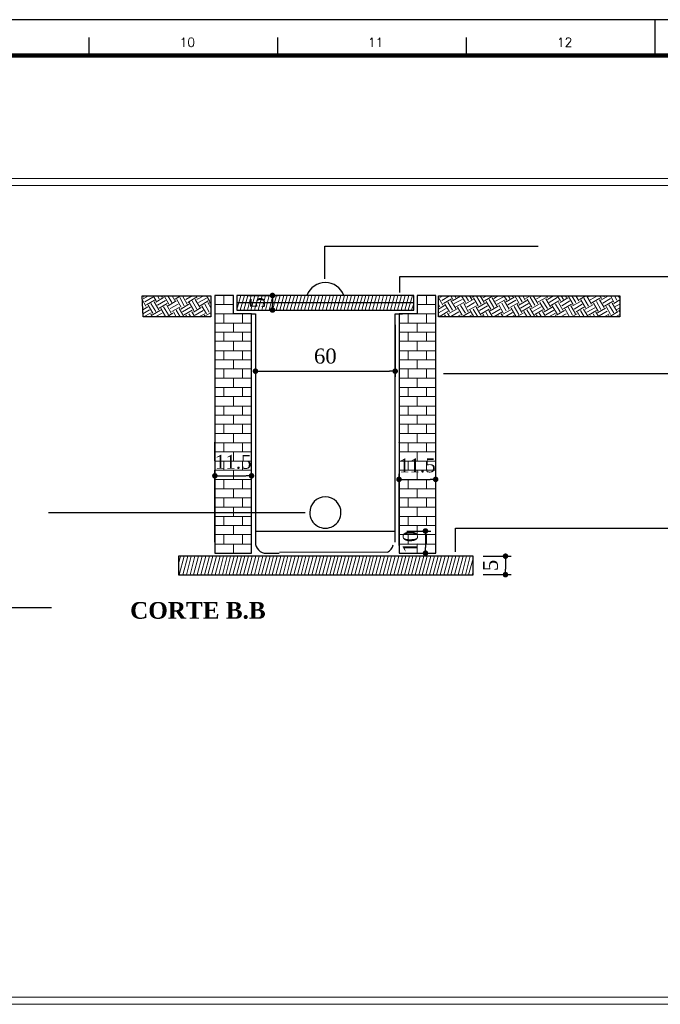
# Model space of a CAD drawing. Header units: millimetres. Extents: x -2955 to 33530, y 0 to 13523.
# Tile 8 of 10: x 52 to 70, y 32 to 59. Entities that reach past the tile are written whole.
import ezdxf

# ---------------------------------------------------------------- set-up
doc = ezdxf.new("R2010")
doc.units = ezdxf.units.MM
doc.header["$MEASUREMENT"] = 0
for name, color, linetype in [('Cotas', 7, 'Continuous'), ('MARGEM', 4, 'Continuous'), ('P-CONTORNO', 4, 'Continuous')]:
    doc.layers.add(name, color=color, linetype=linetype)
for name, color, linetype, lineweight in [('Nível 1', 7, 'Continuous', 5), ('P-HATCH', 8, 'Continuous', 5), ('P-TITULO', 5, 'Continuous', 20)]:
    doc.layers.add(name, color=color, linetype=linetype, lineweight=lineweight)
doc.styles.add('ROMANS', font='ROMANS')
doc.styles.add('TimesNewRoman', font='times.ttf')
doc.styles.add('TimesNewRomanN', font='timesbd.ttf')
doc.dimstyles.get("Standard").update_dxf_attribs({"dimtxt": 0.18, "dimasz": 0.18, "dimexe": 0.18, "dimexo": 0.0625, "dimgap": 0.09, "dimtad": 0, "dimtih": 1, "dimtoh": 1, "dimdec": 4, "dimzin": 0, "dimdsep": 46, "dimtxsty": 'Standard', "dimcen": 0.09, "dimadec": 0, "dimazin": 0, "dimtfac": 1, "dimtdec": 4, "dimtofl": 0, "dimtmove": 0, "dimatfit": 3, "dimfxl": 0, "dimtolj": 1, "dimtzin": 0, "dimarcsym": 0})
doc.dimstyles.new('UM_50.000000', dxfattribs={"dimtxt": 0.18, "dimasz": 0.15459, "dimexe": 0.15459, "dimexo": 0.309181, "dimgap": 0, "dimtad": 1, "dimtih": 1, "dimtoh": 1, "dimdec": 1, "dimlfac": 50, "dimzin": 0, "dimdsep": 46, "dimtxsty": 'Standard', "dimblk": 'CLOSED', "dimblk1": 'CLOSED', "dimblk2": 'CLOSED', "dimcen": 0.09, "dimdle": 0.15459, "dimadec": 1, "dimazin": 2, "dimtfac": 1, "dimtdec": 4, "dimtofl": 0, "dimtmove": 0, "dimatfit": 3, "dimldrblk": 'CLOSED', "dimfxl": 0, "dimtolj": 1, "dimarcsym": 0})

# ---------------------------------------------------------------- blocks, each defined once
blk = doc.blocks.new('_DOT')
at = {"color": 0, "linetype": 'ByBlock', "lineweight": -2}
blk.add_line((-0.5, 0), (-1, 0), dxfattribs=at)
at = {"color": 0, "linetype": 'ByBlock', "const_width": 0.5}
blk.add_lwpolyline([(-0.25, 0, 1), (0.25, 0, 1)], format="xyb", close=True, dxfattribs=at)
blk = doc.blocks.new('*D3')
at = {"layer": 'Cotas', "color": 0, "lineweight": -2}
for p, q in [((57.647, 44.789), (57.647, 46.789)), ((57.801, 46.635), (58.514, 46.635)), ((58.669, 44.789), (58.669, 46.789))]:
    blk.add_line(p, q, dxfattribs=at)
at = {"layer": 'Defpoints', "color": 0}
for p in [(58.669, 46.635), (57.647, 44.48), (58.669, 44.48)]:
    blk.add_point(p, dxfattribs=at)
at = {"layer": 'Cotas', "color": 0, "lineweight": -2, "xscale": 0.1545904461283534, "yscale": 0.1545904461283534, "zscale": 0.1545904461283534, "rotation": 180}
blk.add_blockref('_DOT', (57.647, 46.635), dxfattribs=at)
at = {"layer": 'Cotas', "color": 0, "lineweight": -2, "xscale": 0.1545904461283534, "yscale": 0.1545904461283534, "zscale": 0.1545904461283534}
blk.add_blockref('_DOT', (58.669, 46.635), dxfattribs=at)
at = {"layer": 'Cotas', "color": 7, "insert": (58.158, 47.021), "char_height": 0.3865, "attachment_point": 5, "rotation": 0.0057, "style": 'TimesNewRoman'}
blk.add_mtext('\\A1;11.5', dxfattribs=at)
blk = doc.blocks.new('*D4')
at = {"layer": 'Cotas', "color": 0, "lineweight": -2}
for p, q in [((62.778, 44.69), (62.778, 46.689)), ((63.799, 44.69), (63.799, 46.689)), ((62.932, 46.535), (63.644, 46.535))]:
    blk.add_line(p, q, dxfattribs=at)
at = {"layer": 'Defpoints', "color": 0}
for p in [(63.799, 46.535), (62.778, 44.381), (63.799, 44.381)]:
    blk.add_point(p, dxfattribs=at)
at = {"layer": 'Cotas', "color": 0, "lineweight": -2, "xscale": 0.1545904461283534, "yscale": 0.1545904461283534, "zscale": 0.1545904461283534, "rotation": 180}
blk.add_blockref('_DOT', (62.778, 46.535), dxfattribs=at)
at = {"layer": 'Cotas', "color": 0, "lineweight": -2, "xscale": 0.1545904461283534, "yscale": 0.1545904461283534, "zscale": 0.1545904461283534}
blk.add_blockref('_DOT', (63.799, 46.535), dxfattribs=at)
at = {"layer": 'Cotas', "color": 7, "insert": (63.288, 46.921), "char_height": 0.3865, "attachment_point": 5, "rotation": 0.0057, "style": 'TimesNewRoman'}
blk.add_mtext('\\A1;11.5', dxfattribs=at)
blk = doc.blocks.new('*D5')
at = {"layer": 'Cotas', "color": 0, "lineweight": -2}
for p, q in [((62.999, 45.097), (63.668, 45.097)), ((63.514, 44.942), (63.514, 44.634)), ((62.949, 44.48), (63.668, 44.48))]:
    blk.add_line(p, q, dxfattribs=at)
at = {"layer": 'Defpoints', "color": 0}
for p in [(62.69, 45.097), (62.64, 44.48), (63.514, 44.48)]:
    blk.add_point(p, dxfattribs=at)
at = {"layer": 'Cotas', "color": 0, "lineweight": -2, "xscale": 0.1545904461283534, "yscale": 0.1545904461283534, "zscale": 0.1545904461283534}
for p, rotation in [((63.514, 45.097), 90), ((63.514, 44.48), 270)]:
    blk.add_blockref('_DOT', p, dxfattribs=dict(at, rotation=rotation))
at = {"layer": 'Cotas', "color": 7, "insert": (63.096, 44.788), "char_height": 0.4174, "attachment_point": 5, "rotation": 90, "style": 'TimesNewRoman'}
blk.add_mtext('\\A1;10', dxfattribs=at)
blk = doc.blocks.new('*D6')
at = {"layer": 'Cotas', "color": 0, "lineweight": -2}
for p, q in [((58.571, 51.66), (59.406, 51.66)), ((59.252, 51.505), (59.252, 51.407)), ((58.571, 51.253), (59.406, 51.253))]:
    blk.add_line(p, q, dxfattribs=at)
at = {"layer": 'Defpoints', "color": 0}
for p in [(58.262, 51.66), (58.262, 51.253), (59.252, 51.253)]:
    blk.add_point(p, dxfattribs=at)
at = {"layer": 'Cotas', "color": 0, "lineweight": -2, "xscale": 0.1545904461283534, "yscale": 0.1545904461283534, "zscale": 0.1545904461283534}
for p, rotation in [((59.252, 51.66), 90), ((59.252, 51.253), 270)]:
    blk.add_blockref('_DOT', p, dxfattribs=dict(at, rotation=rotation))
at = {"layer": 'Cotas', "color": 7, "insert": (58.834, 51.456), "char_height": 0.4174, "attachment_point": 5, "rotation": 90, "style": 'TimesNewRoman'}
blk.add_mtext('\\A1;5', dxfattribs=at)
blk = doc.blocks.new('*D7')
at = {"layer": 'Cotas', "color": 0, "lineweight": -2}
for p, q in [((58.777, 50.841), (58.777, 49.396)), ((62.671, 50.841), (62.671, 49.396)), ((58.931, 49.551), (62.516, 49.551))]:
    blk.add_line(p, q, dxfattribs=at)
at = {"layer": 'Defpoints', "color": 0}
for p in [(58.777, 51.151), (62.671, 51.151), (62.671, 49.551)]:
    blk.add_point(p, dxfattribs=at)
at = {"layer": 'Cotas', "color": 0, "lineweight": -2, "xscale": 0.1545904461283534, "yscale": 0.1545904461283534, "zscale": 0.1545904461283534, "rotation": 180}
blk.add_blockref('_DOT', (58.777, 49.551), dxfattribs=at)
at = {"layer": 'Cotas', "color": 0, "lineweight": -2, "xscale": 0.1545904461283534, "yscale": 0.1545904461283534, "zscale": 0.1545904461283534}
blk.add_blockref('_DOT', (62.671, 49.551), dxfattribs=at)
at = {"layer": 'Cotas', "color": 7, "insert": (60.724, 49.968), "char_height": 0.4174, "attachment_point": 5, "rotation": 0.0057, "style": 'TimesNewRoman'}
blk.add_mtext('\\A1;60', dxfattribs=at)
blk = doc.blocks.new('*D8')
at = {"layer": 'Cotas', "color": 0, "lineweight": -2}
for p, q in [((65.119, 44.395), (65.898, 44.395)), ((65.744, 44.24), (65.744, 44.035)), ((65.119, 43.881), (65.898, 43.881))]:
    blk.add_line(p, q, dxfattribs=at)
at = {"layer": 'Defpoints', "color": 0}
for p in [(64.81, 44.395), (64.81, 43.881), (65.744, 43.881)]:
    blk.add_point(p, dxfattribs=at)
at = {"layer": 'Cotas', "color": 0, "lineweight": -2, "xscale": 0.1545904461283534, "yscale": 0.1545904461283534, "zscale": 0.1545904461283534}
for p, rotation in [((65.744, 44.395), 90), ((65.744, 43.881), 270)]:
    blk.add_blockref('_DOT', p, dxfattribs=dict(at, rotation=rotation))
at = {"layer": 'Cotas', "color": 7, "insert": (65.326, 44.138), "char_height": 0.4174, "attachment_point": 5, "rotation": 90, "style": 'TimesNewRoman'}
blk.add_mtext('\\A1;5', dxfattribs=at)

msp = doc.modelspace()

# ---------------------------------------------------------------- linework, layer by layer
at = {"linetype": 'Continuous'}
for p, q in [((57.646772, 47.050551), (57.646772, 47.573551)), ((58.668772, 47.050551), (58.668772, 47.573551)), ((62.777772, 47.563551), (62.777772, 47.573551)), ((63.800772, 47.563551), (63.800772, 47.573551))]:
    msp.add_line(p, q, dxfattribs=at)
at = {"layer": 'MARGEM', "color": 1}
for p, q in [((90.936562, 59.341921), (6.836562, 59.341925)), ((69.911562, 58.341922), (69.911562, 59.341922)), ((54.142812, 58.341923), (54.142812, 58.841923)), ((59.399062, 58.341923), (59.399062, 58.841923)), ((64.655312, 58.341922), (64.655312, 58.841922))]:
    msp.add_line(p, q, dxfattribs=at)
at = {"layer": 'MARGEM', "lineweight": 100}
msp.add_line((9.336562, 58.341925), (89.936562, 58.341921), dxfattribs=at)
at = {"layer": 'Nível 1', "color": 4}
msp.add_line((59.444772, 44.503551), (62.459745, 44.503551), dxfattribs=at)
at = {"layer": 'Nível 1'}
for points in [[(10.40985, 54.921161), (73.762291, 54.921161), (73.762291, 31.911017), (10.40985, 31.911017)], [(10.60985, 54.721161), (73.562291, 54.721161), (73.562291, 32.111017), (10.60985, 32.111017)]]:
    msp.add_lwpolyline(points, close=True, dxfattribs=at)
at = {"layer": 'P-CONTORNO'}
for p, q in [((55.644772, 51.060551), (55.621772, 51.652551)), ((55.621772, 51.652551), (57.538772, 51.652551)), ((57.538772, 51.652551), (57.538772, 51.060551)), ((57.646772, 51.659551), (57.646772, 44.479551)), ((58.161772, 51.659551), (57.646772, 51.659551)), ((58.161772, 51.150551), (58.161772, 51.659551)), ((58.261772, 51.659551), (58.261772, 51.252551)), ((63.185772, 51.659551), (58.261772, 51.659551)), ((63.185772, 51.252551), (63.185772, 51.659551)), ((63.800772, 51.659551), (63.287772, 51.659551)), ((63.287772, 51.659551), (63.287772, 51.150551)), ((63.800772, 44.479551), (63.800772, 51.659551)), ((63.879772, 51.652551), (68.926772, 51.652551)), ((63.879772, 51.060551), (63.879772, 51.652551)), ((68.926772, 51.652551), (68.926772, 51.060551)), ((58.261772, 51.459551), (63.185772, 51.459551)), ((57.538772, 51.060551), (55.644772, 51.060551)), ((58.668772, 51.150551), (58.161772, 51.150551)), ((58.261772, 51.252551), (63.185772, 51.252551)), ((58.668772, 51.150551), (58.776772, 51.150551)), ((58.668772, 44.479551), (58.668772, 51.150551)), ((58.776772, 51.150551), (58.776772, 44.785551)), ((62.670772, 44.785551), (62.670772, 51.150551)), ((62.670772, 51.150551), (62.877772, 51.150551)), ((62.777772, 51.150551), (62.777772, 44.479551)), ((63.287772, 51.150551), (62.777772, 51.150551)), ((68.926772, 51.060551), (63.879772, 51.060551)), ((58.776772, 45.504551), (58.776772, 44.785551)), ((58.776772, 45.096551), (62.670772, 45.096551)), ((57.646772, 44.479551), (58.668772, 44.479551)), ((59.083772, 44.479551), (59.436772, 44.479551)), ((62.777772, 44.479551), (63.800772, 44.479551)), ((56.637772, 44.397551), (56.637772, 43.879551)), ((61.918772, 44.397551), (56.637772, 44.397551)), ((64.840772, 44.397551), (61.918772, 44.397551)), ((64.840772, 43.879551), (64.840772, 44.397551)), ((56.637772, 43.879551), (61.918772, 43.879551)), ((61.918772, 43.879551), (64.840772, 43.879551))]:
    msp.add_line(p, q, dxfattribs=at)
for centre, radius, start, end in [((60.724772, 51.467551), 0.548441, 20.706501, 159.294), ((60.724772, 45.611551), 0.436067, 0, 179.999991), ((60.724772, 45.611551), 0.436067, 179.999991, 0), ((59.083772, 44.785551), 0.30781, 179.999991, 270.000001), ((62.331772, 44.763551), 0.289788, 296.2065847, 349.688009)]:
    msp.add_arc(centre, radius, start, end, dxfattribs=at)
at = {"layer": 'P-HATCH', "color": 8}
for p, q in [((55.659772, 51.612551), (55.638772, 51.652551)), ((55.644772, 51.567551), (55.798772, 51.652551)), ((55.699772, 51.481551), (55.913772, 51.612551)), ((56.006772, 51.513551), (55.930772, 51.652551)), ((55.998772, 51.475551), (56.219772, 51.598551)), ((56.091772, 51.567551), (56.044772, 51.652551)), ((56.176772, 51.612551), (56.151772, 51.652551)), ((56.360772, 51.419551), (56.230772, 51.645551)), ((56.445772, 51.467551), (56.336772, 51.652551)), ((56.530772, 51.521551), (56.452772, 51.652551)), ((56.489772, 51.645551), (56.499772, 51.652551)), ((56.537772, 51.556551), (56.689772, 51.652551)), ((56.791772, 51.374551), (56.669772, 51.598551)), ((56.876772, 51.419551), (56.744772, 51.645551)), ((56.791772, 51.637551), (56.820772, 51.652551)), ((56.837772, 51.550551), (57.013772, 51.652551)), ((56.890772, 51.467551), (57.114772, 51.598551)), ((57.153772, 51.583551), (57.114772, 51.652551)), ((57.145772, 51.544551), (57.338772, 51.652551)), ((57.191772, 51.459551), (57.415772, 51.583551)), ((57.236772, 51.637551), (57.228772, 51.652551)), ((57.505772, 51.488551), (57.415772, 51.652551)), ((57.538772, 51.628551), (57.522772, 51.652551)), ((57.898772, 51.405551), (57.898772, 51.659551)), ((58.261772, 51.267551), (58.369772, 51.659551)), ((58.261772, 51.637551), (58.269772, 51.659551)), ((58.352772, 51.252551), (58.468772, 51.659551)), ((58.451772, 51.252551), (58.561772, 51.659551)), ((58.553772, 51.252551), (58.658772, 51.659551)), ((58.651772, 51.252551), (58.760772, 51.659551)), ((58.753772, 51.252551), (58.858772, 51.659551)), ((58.853772, 51.252551), (58.960772, 51.659551)), ((58.954772, 51.252551), (59.059772, 51.659551)), ((59.053772, 51.252551), (59.161772, 51.659551)), ((59.155772, 51.252551), (59.260772, 51.659551)), ((59.252772, 51.252551), (59.362772, 51.659551)), ((59.354772, 51.252551), (59.461772, 51.659551)), ((59.453772, 51.252551), (59.563772, 51.659551)), ((59.553772, 51.252551), (59.660772, 51.659551)), ((59.646772, 51.252551), (59.761772, 51.659551)), ((59.747772, 51.252551), (59.861772, 51.659551)), ((59.846772, 51.252551), (59.962772, 51.659551)), ((59.945772, 51.252551), (60.062772, 51.659551)), ((60.045772, 51.252551), (60.161772, 51.659551)), ((60.144772, 51.252551), (60.254772, 51.659551)), ((60.246772, 51.252551), (60.351772, 51.659551)), ((60.343772, 51.252551), (60.453772, 51.659551)), ((60.445772, 51.252551), (60.552772, 51.659551)), ((60.546772, 51.252551), (60.654772, 51.659551)), ((60.648772, 51.252551), (60.751772, 51.659551)), ((60.745772, 51.252551), (60.855772, 51.659551)), ((60.847772, 51.252551), (60.952772, 51.659551)), ((60.946772, 51.252551), (61.054772, 51.659551)), ((61.047772, 51.252551), (61.153772, 51.659551)), ((61.146772, 51.252551), (61.255772, 51.659551)), ((61.246772, 51.252551), (61.353772, 51.659551)), ((61.340772, 51.252551), (61.453772, 51.659551)), ((61.441772, 51.252551), (61.554772, 51.659551)), ((61.538772, 51.252551), (61.654772, 51.659551)), ((61.637772, 51.252551), (61.755772, 51.659551)), ((61.739772, 51.252551), (61.854772, 51.659551)), ((61.837772, 51.252551), (61.946772, 51.659551)), ((61.939772, 51.252551), (62.044772, 51.659551)), ((62.038772, 51.252551), (62.146772, 51.659551)), ((62.140772, 51.252551), (62.245772, 51.659551)), ((62.239772, 51.252551), (62.347772, 51.659551)), ((62.341772, 51.252551), (62.446772, 51.659551)), ((62.438772, 51.252551), (62.548772, 51.659551)), ((62.539772, 51.252551), (62.647772, 51.659551)), ((62.639772, 51.252551), (62.747772, 51.659551)), ((62.739772, 51.252551), (62.846772, 51.659551)), ((62.838772, 51.252551), (62.948772, 51.659551)), ((62.939772, 51.252551), (63.046772, 51.659551)), ((63.033772, 51.252551), (63.148772, 51.659551)), ((63.546772, 51.405551), (63.546772, 51.659551)), ((63.999772, 51.390551), (63.879772, 51.606551)), ((63.916772, 51.606551), (63.999772, 51.652551)), ((63.931772, 51.645551), (63.924772, 51.652551)), ((63.970772, 51.521551), (64.186772, 51.652551)), ((64.276772, 51.550551), (64.225772, 51.652551)), ((64.268772, 51.505551), (64.494772, 51.637551)), ((64.363772, 51.598551), (64.332772, 51.652551)), ((64.632772, 51.459551), (64.517772, 51.652551)), ((64.717772, 51.505551), (64.632772, 51.652551)), ((64.802772, 51.550551), (64.740772, 51.652551)), ((64.809772, 51.598551), (64.901772, 51.652551)), ((64.980772, 51.366551), (64.854772, 51.590551)), ((65.065772, 51.413551), (64.939772, 51.637551)), ((65.146772, 51.459551), (65.040772, 51.652551)), ((65.109772, 51.590551), (65.222772, 51.652551)), ((65.162772, 51.505551), (65.378772, 51.637551)), ((65.499772, 51.366551), (65.372772, 51.590551)), ((65.423772, 51.620551), (65.409772, 51.652551)), ((65.417772, 51.573551), (65.541772, 51.652551)), ((65.463772, 51.498551), (65.686772, 51.620551)), ((65.779772, 51.527551), (65.700772, 51.652551)), ((65.762772, 51.481551), (65.986772, 51.612551)), ((65.864772, 51.573551), (65.817772, 51.652551)), ((65.940772, 51.620551), (65.926772, 51.652551)), ((66.125772, 51.436551), (66.003772, 51.652551)), ((66.210772, 51.481551), (66.108772, 51.652551)), ((66.295772, 51.527551), (66.226772, 51.652551)), ((66.301772, 51.573551), (66.439772, 51.652551)), ((66.564772, 51.390551), (66.433772, 51.612551)), ((66.640772, 51.436551), (66.516772, 51.652551)), ((66.558772, 51.645551), (66.570772, 51.652551)), ((66.610772, 51.567551), (66.763772, 51.652551)), ((66.657772, 51.481551), (66.881772, 51.606551)), ((66.917772, 51.598551), (66.887772, 51.652551)), ((66.910772, 51.550551), (67.080772, 51.652551)), ((66.957772, 51.467551), (67.179772, 51.598551)), ((67.003772, 51.645551), (67.003772, 51.652551)), ((67.272772, 51.505551), (67.186772, 51.652551)), ((67.263772, 51.459551), (67.479772, 51.590551)), ((67.357772, 51.550551), (67.294772, 51.652551)), ((67.442772, 51.598551), (67.411772, 51.652551)), ((67.448772, 51.645551), (67.462772, 51.652551)), ((67.626772, 51.405551), (67.495772, 51.628551)), ((67.703772, 51.459551), (67.594772, 51.652551)), ((67.787772, 51.505551), (67.703772, 51.652551)), ((67.748772, 51.628551), (67.787772, 51.652551)), ((67.801772, 51.550551), (67.980772, 51.652551)), ((68.056772, 51.357551), (67.924772, 51.583551)), ((68.139772, 51.413551), (68.011772, 51.637551)), ((68.056772, 51.620551), (68.110772, 51.652551)), ((68.104772, 51.536551), (68.303772, 51.652551)), ((68.150772, 51.451551), (68.373772, 51.583551)), ((68.419772, 51.573551), (68.373772, 51.652551)), ((68.402772, 51.527551), (68.617772, 51.652551)), ((68.456772, 51.442551), (68.671772, 51.573551)), ((68.503772, 51.620551), (68.478772, 51.652551)), ((68.765772, 51.475551), (68.665772, 51.652551)), ((68.849772, 51.527551), (68.781772, 51.652551)), ((68.926772, 51.583551), (68.884772, 51.652551)), ((55.727772, 51.357551), (55.621772, 51.544551)), ((55.644772, 51.304551), (55.628772, 51.335551)), ((55.638772, 51.260551), (55.775772, 51.343551)), ((55.743772, 51.399551), (55.967772, 51.527551)), ((55.913772, 51.167551), (55.791772, 51.390551)), ((55.998772, 51.212551), (55.866772, 51.436551)), ((56.081772, 51.260551), (55.953772, 51.481551)), ((56.044772, 51.390551), (56.267772, 51.521551)), ((56.091772, 51.304551), (56.313772, 51.436551)), ((56.267772, 51.073551), (56.137772, 51.298551)), ((56.350772, 51.121551), (56.219772, 51.343551)), ((56.431772, 51.167551), (56.305772, 51.390551)), ((56.343772, 51.374551), (56.568772, 51.505551)), ((56.398772, 51.298551), (56.621772, 51.419551)), ((56.445772, 51.212551), (56.669772, 51.335551)), ((56.706772, 51.329551), (56.584772, 51.550551)), ((56.783772, 51.073551), (56.652772, 51.298551)), ((56.700772, 51.281551), (56.922772, 51.413551)), ((56.744772, 51.198551), (56.969772, 51.329551)), ((57.060772, 51.236551), (56.928772, 51.459551)), ((57.145772, 51.281551), (57.013772, 51.505551)), ((57.046772, 51.190551), (57.267772, 51.320551)), ((57.228772, 51.329551), (57.097772, 51.550551)), ((57.236772, 51.374551), (57.462772, 51.505551)), ((57.415772, 51.144551), (57.284772, 51.357551)), ((57.491772, 51.190551), (57.366772, 51.413551)), ((57.538772, 51.314551), (57.453772, 51.459551)), ((57.491772, 51.442551), (57.538772, 51.475551)), ((57.646772, 51.405551), (58.161772, 51.405551)), ((57.646772, 51.150551), (57.646772, 51.405551)), ((63.129772, 51.252551), (63.185772, 51.436551)), ((63.287772, 51.405551), (63.800772, 51.405551)), ((63.287772, 51.150551), (63.287772, 51.405551)), ((63.916772, 51.343551), (63.879772, 51.413551)), ((63.879772, 51.281551), (64.047772, 51.382551)), ((63.879772, 51.175551), (64.094772, 51.298551)), ((64.018772, 51.436551), (64.241772, 51.567551)), ((64.186772, 51.204551), (64.055772, 51.419551)), ((64.268772, 51.252551), (64.139772, 51.475551)), ((64.357772, 51.298551), (64.225772, 51.521551)), ((64.316772, 51.430551), (64.539772, 51.550551)), ((64.363772, 51.343551), (64.585772, 51.467551)), ((64.539772, 51.105551), (64.408772, 51.329551)), ((64.626772, 51.161551), (64.494772, 51.382551)), ((64.701772, 51.204551), (64.579772, 51.430551)), ((64.615772, 51.413551), (64.840772, 51.544551)), ((64.670772, 51.329551), (64.884772, 51.459551)), ((64.717772, 51.252551), (64.939772, 51.374551)), ((65.055772, 51.114551), (64.924772, 51.335551)), ((64.972772, 51.320551), (65.193772, 51.451551)), ((65.015772, 51.236551), (65.241772, 51.366551)), ((65.332772, 51.274551), (65.202772, 51.488551)), ((65.417772, 51.320551), (65.286772, 51.544551)), ((65.318772, 51.229551), (65.541772, 51.357551)), ((65.510772, 51.413551), (65.732772, 51.536551)), ((65.680772, 51.175551), (65.555772, 51.399551)), ((65.762772, 51.229551), (65.641772, 51.442551)), ((65.848772, 51.274551), (65.718772, 51.498551)), ((65.811772, 51.399551), (66.032772, 51.527551)), ((65.864772, 51.320551), (66.088772, 51.442551)), ((66.032772, 51.080551), (65.901772, 51.304551)), ((66.117772, 51.128551), (65.986772, 51.349551)), ((66.202772, 51.182551), (66.071772, 51.405551)), ((66.117772, 51.390551), (66.341772, 51.521551)), ((66.164772, 51.304551), (66.388772, 51.436551)), ((66.210772, 51.218551), (66.433772, 51.349551)), ((66.479772, 51.335551), (66.348772, 51.556551)), ((66.549772, 51.080551), (66.426772, 51.304551)), ((66.464772, 51.298551), (66.686772, 51.419551)), ((66.508772, 51.212551), (66.733772, 51.343551)), ((66.827772, 51.246551), (66.702772, 51.467551)), ((66.910772, 51.298551), (66.779772, 51.513551)), ((66.818772, 51.204551), (67.042772, 51.329551)), ((66.995772, 51.343551), (66.864772, 51.567551)), ((67.003772, 51.382551), (67.226772, 51.513551)), ((67.179772, 51.150551), (67.048772, 51.374551)), ((67.263772, 51.198551), (67.135772, 51.419551)), ((67.340772, 51.252551), (67.218772, 51.467551)), ((67.311772, 51.374551), (67.532772, 51.505551)), ((67.357772, 51.287551), (67.580772, 51.419551)), ((67.611772, 51.105551), (67.489772, 51.329551)), ((67.696772, 51.150551), (67.564772, 51.374551)), ((67.611772, 51.366551), (67.833772, 51.488551)), ((67.657772, 51.281551), (67.880772, 51.413551)), ((67.711772, 51.198551), (67.924772, 51.329551)), ((67.972772, 51.314551), (67.841772, 51.536551)), ((67.965772, 51.274551), (68.181772, 51.399551)), ((68.011772, 51.190551), (68.235772, 51.314551)), ((68.325772, 51.218551), (68.195772, 51.442551)), ((68.402772, 51.267551), (68.277772, 51.488551)), ((68.311772, 51.175551), (68.534772, 51.304551)), ((68.489772, 51.320551), (68.363772, 51.536551)), ((68.503772, 51.357551), (68.727772, 51.488551)), ((68.671772, 51.128551), (68.547772, 51.349551)), ((68.758772, 51.175551), (68.626772, 51.399551)), ((68.843772, 51.218551), (68.711772, 51.442551)), ((68.758772, 51.436551), (68.926772, 51.536551)), ((68.803772, 51.349551), (68.926772, 51.419551)), ((68.849772, 51.267551), (68.926772, 51.314551)), ((55.638772, 51.150551), (55.822772, 51.260551)), ((55.659772, 51.060551), (55.874772, 51.175551)), ((55.791772, 51.060551), (55.775772, 51.080551)), ((55.907772, 51.060551), (55.859772, 51.136551)), ((55.907772, 51.121551), (56.129772, 51.252551)), ((55.982772, 51.060551), (56.176772, 51.167551)), ((56.176772, 51.060551), (56.219772, 51.080551)), ((56.305772, 51.060551), (56.474772, 51.161551)), ((56.568772, 51.060551), (56.489772, 51.198551)), ((56.499772, 51.060551), (56.520772, 51.073551)), ((56.681772, 51.060551), (56.568772, 51.252551)), ((56.791772, 51.121551), (57.013772, 51.246551)), ((56.812772, 51.060551), (56.826772, 51.060551)), ((56.868772, 51.060551), (56.837772, 51.105551)), ((56.975772, 51.060551), (56.922772, 51.150551)), ((57.089772, 51.060551), (57.007772, 51.204551)), ((57.097772, 51.105551), (57.321772, 51.236551)), ((57.199772, 51.060551), (57.366772, 51.150551)), ((57.276772, 51.060551), (57.267772, 51.060551)), ((57.384772, 51.060551), (57.352772, 51.105551)), ((57.398772, 51.097551), (57.538772, 51.175551)), ((57.522772, 51.060551), (57.538772, 51.066551)), ((57.646772, 51.150551), (58.161772, 51.150551)), ((57.898772, 50.890551), (57.898772, 51.150551)), ((58.416772, 50.890551), (58.416772, 51.150551)), ((63.033772, 50.890551), (63.033772, 51.150551)), ((63.287772, 51.150551), (63.800772, 51.150551)), ((63.546772, 50.890551), (63.546772, 51.150551)), ((63.902772, 51.060551), (63.879772, 51.097551)), ((63.924772, 51.080551), (64.139772, 51.212551)), ((63.978772, 51.060551), (63.964772, 51.073551)), ((64.086772, 51.060551), (64.047772, 51.121551)), ((64.194772, 51.060551), (64.131772, 51.167551)), ((64.179772, 51.161551), (64.394772, 51.287551)), ((64.225772, 51.073551), (64.448772, 51.204551)), ((64.387772, 51.060551), (64.494772, 51.121551)), ((64.494772, 51.060551), (64.477772, 51.073551)), ((64.525772, 51.066551), (64.746772, 51.190551)), ((64.701772, 51.060551), (64.794772, 51.114551)), ((64.865772, 51.060551), (64.763772, 51.236551)), ((64.972772, 51.060551), (64.840772, 51.281551)), ((65.023772, 51.060551), (65.103772, 51.097551)), ((65.065772, 51.150551), (65.286772, 51.281551)), ((65.162772, 51.060551), (65.109772, 51.144551)), ((65.272772, 51.060551), (65.193772, 51.190551)), ((65.378772, 51.060551), (65.278772, 51.236551)), ((65.372772, 51.144551), (65.595772, 51.274551)), ((65.417772, 51.060551), (65.641772, 51.190551)), ((65.562772, 51.060551), (65.541772, 51.097551)), ((65.680772, 51.060551), (65.624772, 51.144551)), ((65.671772, 51.136551), (65.893772, 51.260551)), ((65.732772, 51.060551), (65.940772, 51.182551)), ((65.926772, 51.060551), (65.986772, 51.097551)), ((66.049772, 51.060551), (66.239772, 51.167551)), ((66.239772, 51.060551), (66.295772, 51.080551)), ((66.348772, 51.060551), (66.256772, 51.212551)), ((66.457772, 51.060551), (66.341772, 51.260551)), ((66.564772, 51.128551), (66.785772, 51.260551)), ((66.564772, 51.060551), (66.595772, 51.073551)), ((66.640772, 51.060551), (66.601772, 51.121551)), ((66.750772, 51.060551), (66.686772, 51.167551)), ((66.864772, 51.060551), (66.771772, 51.212551)), ((66.864772, 51.121551), (67.088772, 51.246551)), ((66.949772, 51.060551), (67.135772, 51.167551)), ((67.048772, 51.060551), (67.042772, 51.073551)), ((67.156772, 51.060551), (67.124772, 51.121551)), ((67.165772, 51.105551), (67.386772, 51.236551)), ((67.272772, 51.060551), (67.433772, 51.150551)), ((67.526772, 51.060551), (67.403772, 51.281551)), ((67.462772, 51.060551), (67.489772, 51.066551)), ((67.586772, 51.060551), (67.742772, 51.144551)), ((67.827772, 51.060551), (67.748772, 51.190551)), ((67.781772, 51.060551), (67.787772, 51.060551)), ((67.932772, 51.060551), (67.833772, 51.236551)), ((68.050772, 51.060551), (67.918772, 51.281551)), ((68.056772, 51.105551), (68.277772, 51.236551)), ((68.119772, 51.060551), (68.104772, 51.090551)), ((68.235772, 51.060551), (68.187772, 51.144551)), ((68.340772, 51.060551), (68.265772, 51.190551)), ((68.357772, 51.090551), (68.580772, 51.218551)), ((68.489772, 51.060551), (68.626772, 51.136551)), ((68.642772, 51.060551), (68.617772, 51.097551)), ((68.665772, 51.080551), (68.884772, 51.212551)), ((68.809772, 51.060551), (68.926772, 51.128551)), ((68.926772, 51.198551), (68.897772, 51.252551)), ((57.646772, 50.890551), (58.668772, 50.890551)), ((57.646772, 50.637551), (57.646772, 50.890551)), ((58.161772, 50.637551), (58.161772, 50.890551)), ((62.777772, 50.890551), (63.800772, 50.890551)), ((62.777772, 50.637551), (62.777772, 50.890551)), ((63.287772, 50.637551), (63.287772, 50.890551)), ((57.646772, 50.637551), (58.668772, 50.637551)), ((57.898772, 50.382551), (57.898772, 50.637551)), ((58.416772, 50.382551), (58.416772, 50.637551)), ((62.777772, 50.637551), (63.800772, 50.637551)), ((63.033772, 50.382551), (63.033772, 50.637551)), ((63.546772, 50.382551), (63.546772, 50.637551)), ((57.646772, 50.382551), (58.668772, 50.382551)), ((57.646772, 50.119551), (57.646772, 50.382551)), ((58.161772, 50.119551), (58.161772, 50.382551)), ((62.777772, 50.382551), (63.800772, 50.382551)), ((62.777772, 50.119551), (62.777772, 50.382551)), ((63.287772, 50.119551), (63.287772, 50.382551)), ((57.646772, 50.119551), (58.668772, 50.119551)), ((57.898772, 49.864551), (57.898772, 50.119551)), ((58.416772, 49.864551), (58.416772, 50.119551)), ((62.777772, 50.119551), (63.800772, 50.119551)), ((63.033772, 49.864551), (63.033772, 50.119551)), ((63.546772, 49.864551), (63.546772, 50.119551)), ((57.646772, 49.864551), (58.668772, 49.864551)), ((57.646772, 49.612551), (57.646772, 49.864551)), ((58.161772, 49.612551), (58.161772, 49.864551)), ((62.777772, 49.864551), (63.800772, 49.864551)), ((62.777772, 49.612551), (62.777772, 49.864551)), ((63.287772, 49.612551), (63.287772, 49.864551)), ((57.646772, 49.612551), (58.668772, 49.612551)), ((57.898772, 49.350551), (57.898772, 49.612551)), ((58.416772, 49.350551), (58.416772, 49.612551)), ((62.777772, 49.612551), (63.800772, 49.612551)), ((63.033772, 49.350551), (63.033772, 49.612551)), ((63.546772, 49.350551), (63.546772, 49.612551)), ((57.646772, 49.350551), (58.668772, 49.350551)), ((57.646772, 49.097551), (57.646772, 49.350551)), ((58.161772, 49.097551), (58.161772, 49.350551)), ((62.777772, 49.350551), (63.800772, 49.350551)), ((62.777772, 49.097551), (62.777772, 49.350551)), ((63.287772, 49.097551), (63.287772, 49.350551)), ((57.646772, 49.097551), (58.668772, 49.097551)), ((57.646772, 48.842551), (58.668772, 48.842551)), ((57.646772, 48.579551), (57.646772, 48.842551)), ((57.898772, 48.842551), (57.898772, 49.097551)), ((58.161772, 48.579551), (58.161772, 48.842551)), ((58.416772, 48.842551), (58.416772, 49.097551)), ((62.777772, 49.097551), (63.800772, 49.097551)), ((62.777772, 48.842551), (63.800772, 48.842551)), ((62.777772, 48.579551), (62.777772, 48.842551)), ((63.033772, 48.842551), (63.033772, 49.097551)), ((63.287772, 48.579551), (63.287772, 48.842551)), ((63.546772, 48.842551), (63.546772, 49.097551)), ((57.646772, 48.579551), (58.668772, 48.579551)), ((57.898772, 48.327551), (57.898772, 48.579551)), ((58.416772, 48.327551), (58.416772, 48.579551)), ((62.777772, 48.579551), (63.800772, 48.579551)), ((63.033772, 48.327551), (63.033772, 48.579551)), ((63.546772, 48.327551), (63.546772, 48.579551)), ((57.646772, 48.327551), (58.668772, 48.327551)), ((57.646772, 48.072551), (57.646772, 48.327551)), ((58.161772, 48.072551), (58.161772, 48.327551)), ((62.777772, 48.327551), (63.800772, 48.327551)), ((62.777772, 48.072551), (62.777772, 48.327551)), ((63.287772, 48.072551), (63.287772, 48.327551)), ((57.646772, 48.072551), (58.668772, 48.072551)), ((57.898772, 47.812551), (57.898772, 48.072551)), ((58.416772, 47.812551), (58.416772, 48.072551)), ((62.777772, 48.072551), (63.800772, 48.072551)), ((63.033772, 47.812551), (63.033772, 48.072551)), ((63.546772, 47.812551), (63.546772, 48.072551)), ((57.646772, 47.812551), (58.668772, 47.812551)), ((57.646772, 47.556551), (57.646772, 47.812551)), ((58.161772, 47.556551), (58.161772, 47.812551)), ((62.777772, 47.812551), (63.800772, 47.812551)), ((62.777772, 47.556551), (62.777772, 47.812551)), ((63.287772, 47.556551), (63.287772, 47.812551)), ((57.646772, 47.556551), (58.668772, 47.556551)), ((57.898772, 47.304551), (57.898772, 47.556551)), ((58.416772, 47.304551), (58.416772, 47.556551)), ((62.777772, 47.556551), (63.800772, 47.556551)), ((63.033772, 47.304551), (63.033772, 47.556551)), ((63.546772, 47.304551), (63.546772, 47.556551)), ((57.646772, 47.304551), (58.668772, 47.304551)), ((57.646772, 47.042551), (57.646772, 47.304551)), ((58.161772, 47.042551), (58.161772, 47.304551)), ((62.777772, 47.304551), (63.800772, 47.304551)), ((62.777772, 47.042551), (62.777772, 47.304551)), ((63.287772, 47.042551), (63.287772, 47.304551)), ((57.646772, 47.042551), (58.668772, 47.042551)), ((57.898772, 46.789551), (57.898772, 47.042551)), ((58.416772, 46.789551), (58.416772, 47.042551)), ((62.777772, 47.042551), (63.800772, 47.042551)), ((63.033772, 46.789551), (63.033772, 47.042551)), ((63.546772, 46.789551), (63.546772, 47.042551)), ((57.646772, 46.789551), (58.668772, 46.789551)), ((57.646772, 46.534551), (57.646772, 46.789551)), ((58.161772, 46.534551), (58.161772, 46.789551)), ((62.777772, 46.789551), (63.800772, 46.789551)), ((62.777772, 46.534551), (62.777772, 46.789551)), ((63.287772, 46.534551), (63.287772, 46.789551)), ((57.646772, 46.534551), (58.668772, 46.534551)), ((57.898772, 46.271551), (57.898772, 46.534551)), ((58.416772, 46.271551), (58.416772, 46.534551)), ((62.777772, 46.534551), (63.800772, 46.534551)), ((63.033772, 46.271551), (63.033772, 46.534551)), ((63.546772, 46.271551), (63.546772, 46.534551)), ((57.646772, 46.271551), (58.668772, 46.271551)), ((57.646772, 46.019551), (57.646772, 46.271551)), ((58.161772, 46.019551), (58.161772, 46.271551)), ((62.777772, 46.271551), (63.800772, 46.271551)), ((62.777772, 46.019551), (62.777772, 46.271551)), ((63.287772, 46.019551), (63.287772, 46.271551)), ((57.646772, 46.019551), (58.668772, 46.019551)), ((57.898772, 45.764551), (57.898772, 46.019551)), ((58.416772, 45.764551), (58.416772, 46.019551)), ((62.777772, 46.019551), (63.800772, 46.019551)), ((63.033772, 45.764551), (63.033772, 46.019551)), ((63.546772, 45.764551), (63.546772, 46.019551)), ((57.646772, 45.764551), (58.668772, 45.764551)), ((57.646772, 45.504551), (57.646772, 45.764551)), ((58.161772, 45.504551), (58.161772, 45.764551)), ((62.777772, 45.764551), (63.800772, 45.764551)), ((62.777772, 45.504551), (62.777772, 45.764551)), ((63.287772, 45.504551), (63.287772, 45.764551)), ((57.646772, 45.504551), (58.668772, 45.504551)), ((57.898772, 45.248551), (57.898772, 45.504551)), ((58.416772, 45.248551), (58.416772, 45.504551)), ((62.777772, 45.504551), (63.800772, 45.504551)), ((63.033772, 45.248551), (63.033772, 45.504551)), ((63.546772, 45.248551), (63.546772, 45.504551)), ((57.646772, 45.248551), (58.668772, 45.248551)), ((57.646772, 44.996551), (57.646772, 45.248551)), ((57.646772, 44.996551), (58.668772, 44.996551)), ((57.898772, 44.733551), (57.898772, 44.996551)), ((58.161772, 44.996551), (58.161772, 45.248551)), ((58.416772, 44.733551), (58.416772, 44.996551)), ((62.777772, 45.248551), (63.800772, 45.248551)), ((62.777772, 44.996551), (62.777772, 45.248551)), ((62.777772, 44.996551), (63.800772, 44.996551)), ((63.033772, 44.733551), (63.033772, 44.996551)), ((63.287772, 44.996551), (63.287772, 45.248551)), ((63.546772, 44.733551), (63.546772, 44.996551)), ((57.646772, 44.733551), (58.668772, 44.733551)), ((57.646772, 44.479551), (57.646772, 44.733551)), ((58.161772, 44.479551), (58.161772, 44.733551)), ((62.777772, 44.733551), (63.800772, 44.733551)), ((62.777772, 44.479551), (62.777772, 44.733551)), ((63.287772, 44.479551), (63.287772, 44.733551)), ((57.646772, 44.479551), (58.668772, 44.479551)), ((62.777772, 44.479551), (63.800772, 44.479551)), ((56.637772, 44.172551), (56.691772, 44.397551)), ((56.651772, 43.879551), (56.790772, 44.397551)), ((56.753772, 43.879551), (56.891772, 44.397551)), ((56.852772, 43.879551), (56.989772, 44.397551)), ((56.954772, 43.879551), (57.091772, 44.397551)), ((57.051772, 43.879551), (57.189772, 44.397551)), ((57.153772, 43.879551), (57.292772, 44.397551)), ((57.252772, 43.879551), (57.391772, 44.397551)), ((57.353772, 43.879551), (57.493772, 44.397551)), ((57.452772, 43.879551), (57.591772, 44.397551)), ((57.554772, 43.879551), (57.691772, 44.397551)), ((57.654772, 43.879551), (57.792772, 44.397551)), ((57.753772, 43.879551), (57.885772, 44.397551)), ((57.854772, 43.879551), (57.985772, 44.397551)), ((57.953772, 43.879551), (58.084772, 44.397551)), ((58.045772, 43.879551), (58.186772, 44.397551)), ((58.144772, 43.879551), (58.282772, 44.397551)), ((58.245772, 43.879551), (58.384772, 44.397551)), ((58.344772, 43.879551), (58.483772, 44.397551)), ((58.446772, 43.879551), (58.585772, 44.397551)), ((58.545772, 43.879551), (58.682772, 44.397551)), ((58.647772, 43.879551), (58.784772, 44.397551)), ((58.746772, 43.879551), (58.883772, 44.397551)), ((58.848772, 43.879551), (58.985772, 44.397551)), ((58.945772, 43.879551), (59.084772, 44.397551)), ((59.045772, 43.879551), (59.186772, 44.397551)), ((59.146772, 43.879551), (59.284772, 44.397551)), ((59.246772, 43.879551), (59.384772, 44.397551)), ((59.345772, 43.879551), (59.482772, 44.397551)), ((59.447772, 43.879551), (59.584772, 44.397551)), ((59.546772, 43.879551), (59.683772, 44.397551)), ((59.648772, 43.879551), (59.785772, 44.397551)), ((59.745772, 43.879551), (59.884772, 44.397551)), ((59.845772, 43.879551), (59.986772, 44.397551)), ((59.946772, 43.879551), (60.084772, 44.397551)), ((60.046772, 43.879551), (60.184772, 44.397551)), ((60.145772, 43.879551), (60.282772, 44.397551)), ((60.247772, 43.879551), (60.384772, 44.397551)), ((60.346772, 43.879551), (60.483772, 44.397551)), ((60.448772, 43.879551), (60.585772, 44.397551)), ((60.545772, 43.879551), (60.684772, 44.397551)), ((60.645772, 43.879551), (60.786772, 44.397551)), ((60.746772, 43.879551), (60.884772, 44.397551)), ((60.846772, 43.879551), (60.984772, 44.397551)), ((60.945772, 43.879551), (61.082772, 44.397551)), ((61.047772, 43.879551), (61.184772, 44.397551)), ((61.146772, 43.879551), (61.283772, 44.397551)), ((61.248772, 43.879551), (61.385772, 44.397551)), ((61.345772, 43.879551), (61.484772, 44.397551)), ((61.445772, 43.879551), (61.586772, 44.397551)), ((61.546772, 43.879551), (61.684772, 44.397551)), ((61.646772, 43.879551), (61.784772, 44.397551)), ((61.746772, 43.879551), (61.884772, 44.397551)), ((61.846772, 43.879551), (61.984772, 44.397551)), ((61.932772, 43.879551), (62.068772, 44.397551)), ((62.032772, 43.879551), (62.170772, 44.397551)), ((62.131772, 43.879551), (62.270772, 44.397551)), ((62.233772, 43.879551), (62.372772, 44.397551)), ((62.331772, 43.879551), (62.470772, 44.397551)), ((62.433772, 43.879551), (62.569772, 44.397551)), ((62.532772, 43.879551), (62.671772, 44.397551)), ((62.632772, 43.879551), (62.771772, 44.397551)), ((62.732772, 43.879551), (62.870772, 44.397551)), ((62.831772, 43.879551), (62.963772, 44.397551)), ((62.933772, 43.879551), (63.065772, 44.397551)), ((63.034772, 43.879551), (63.161772, 44.397551)), ((63.124772, 43.879551), (63.263772, 44.397551)), ((63.223772, 43.879551), (63.362772, 44.397551)), ((63.325772, 43.879551), (63.464772, 44.397551)), ((63.423772, 43.879551), (63.561772, 44.397551)), ((63.526772, 43.879551), (63.663772, 44.397551)), ((63.624772, 43.879551), (63.762772, 44.397551)), ((63.726772, 43.879551), (63.864772, 44.397551)), ((63.824772, 43.879551), (63.963772, 44.397551)), ((63.924772, 43.879551), (64.065772, 44.397551)), ((64.025772, 43.879551), (64.162772, 44.397551)), ((64.125772, 43.879551), (64.263772, 44.397551)), ((64.224772, 43.879551), (64.363772, 44.397551)), ((64.325772, 43.879551), (64.464772, 44.397551)), ((64.425772, 43.879551), (64.563772, 44.397551)), ((64.526772, 43.879551), (64.657772, 44.397551)), ((64.626772, 43.879551), (64.758772, 44.397551)), ((64.716772, 43.879551), (64.840772, 44.335551)), ((64.818772, 43.879551), (64.840772, 43.965551))]:
    msp.add_line(p, q, dxfattribs=at)

# ---------------------------------------------------------------- texts
at = {"layer": 'MARGEM', "color": 1, "char_height": 0.25, "width": 49.02981569, "attachment_point": 8, "line_spacing_factor": 0.798, "style": 'ROMANS'}
for s, insert in [('10', (56.878197, 58.588759)), ('11', (62.125249, 58.586459)), ('12', (67.390697, 58.588758))]:
    msp.add_mtext(s, dxfattribs=dict(at, insert=insert))
at = {"layer": 'P-TITULO', "insert": (55.285772, 42.643596), "char_height": 0.4637713, "width": 7111.00262137, "attachment_point": 7, "line_spacing_factor": 0.9, "style": 'TimesNewRomanN'}
msp.add_mtext('CORTE B.B', dxfattribs=at)

# ---------------------------------------------------------------- dimensions: what is measured, and where the dimension line sits
at = {"layer": 'Cotas'}
for base, p1, p2, text, picture, middle in [((59.251772, 51.252551), (58.261772, 51.659551), (58.261772, 51.252551), '5', '*D6', (58.834378, 51.456051)), ((63.513772, 44.479551), (62.689772, 45.096551), (62.639772, 44.479551), '10', '*D5', (63.096378, 44.788051)), ((65.743772, 43.880551), (64.809772, 44.394551), (64.809772, 43.880551), '5', '*D8', (65.326378, 44.137551))]:
    dim = msp.add_linear_dim(base=base, p1=p1, p2=p2, angle=90, text=text, dimstyle='UM_50.000000', override={"dimtxt": 0.417394, "dimasz": 0.15459, "dimexe": 0.15459, "dimexo": 0.309181, "dimtad": 1, "dimtih": 0, "dimtoh": 0, "dimdec": 1, "dimlfac": 50, "dimzin": 8, "dimtxsty": 'TimesNewRoman', "dimblk": 'DOT', "dimblk1": 'DOT', "dimblk2": 'DOT', "dimsah": 1, "dimdle": 0.15459, "dimse1": 0, "dimse2": 0, "dimclrt": 7, "dimadec": 1, "dimazin": 3, "dimtmove": 2, "dimldrblk": 'DOT'}, dxfattribs=at)
    dim.commit()
    dim.dimension.update_dxf_attribs({"geometry": picture, "text_midpoint": middle, "dimtype": 160, "text_rotation": 90})
for base, p1, p2, text, override, picture, middle in [((62.670772, 49.550551), (58.776772, 51.150551), (62.670772, 51.150551), '60', {"dimtxt": 0.417394, "dimasz": 0.15459, "dimexe": 0.15459, "dimexo": 0.309181, "dimtad": 1, "dimtih": 0, "dimtoh": 0, "dimdec": 1, "dimlfac": 50, "dimzin": 8, "dimtxsty": 'TimesNewRoman', "dimblk": 'DOT', "dimblk1": 'DOT', "dimblk2": 'DOT', "dimsah": 1, "dimdle": 0.15459, "dimse1": 0, "dimse2": 0, "dimclrt": 7, "dimadec": 1, "dimazin": 3, "dimtmove": 2, "dimldrblk": 'DOT'}, '*D7', (60.723772, 49.967946)), ((58.668772, 46.634551), (57.646772, 44.479551), (58.668772, 44.479551), '11.5', {"dimtxt": 0.386476, "dimasz": 0.15459, "dimexe": 0.15459, "dimexo": 0.309181, "dimtad": 1, "dimtih": 0, "dimtoh": 0, "dimdec": 1, "dimlfac": 50, "dimzin": 8, "dimtxsty": 'TimesNewRoman', "dimblk": 'DOT', "dimblk1": 'DOT', "dimblk2": 'DOT', "dimsah": 1, "dimdle": 0.15459, "dimse1": 0, "dimse2": 0, "dimclrt": 7, "dimadec": 1, "dimazin": 3, "dimtmove": 2, "dimldrblk": 'DOT'}, '*D3', (58.157772, 47.021027)), ((63.798772, 46.534551), (62.777772, 44.380551), (63.798772, 44.380551), '11.5', {"dimtxt": 0.386476, "dimasz": 0.15459, "dimexe": 0.15459, "dimexo": 0.309181, "dimtad": 1, "dimtih": 0, "dimtoh": 0, "dimdec": 1, "dimlfac": 50, "dimzin": 8, "dimtxsty": 'TimesNewRoman', "dimblk": 'DOT', "dimblk1": 'DOT', "dimblk2": 'DOT', "dimsah": 1, "dimdle": 0.15459, "dimse1": 0, "dimse2": 0, "dimclrt": 7, "dimadec": 1, "dimazin": 3, "dimtmove": 2, "dimldrblk": 'DOT'}, '*D4', (63.288272, 46.921027))]:
    dim = msp.add_linear_dim(base=base, p1=p1, p2=p2, text=text, dimstyle='UM_50.000000', override=override, dxfattribs=at)
    dim.commit()
    dim.dimension.update_dxf_attribs({"geometry": picture, "text_midpoint": middle, "dimtype": 160, "text_rotation": 0.0057296})

# ---------------------------------------------------------------- leaders
for points in [[(60.709772, 52.126551), (60.709772, 53.033551), (66.654772, 53.033551)], [(62.798772, 51.737551), (62.798772, 52.191551), (71.011772, 52.191551)], [(64.013772, 49.485551), (72.016772, 49.485551)], [(60.158772, 45.603551), (53.014772, 45.603551)], [(64.353772, 44.512551), (64.353772, 45.176551), (72.900772, 45.176551)], [(43.447772, 43.884551), (43.447772, 42.967551), (53.092772, 42.967551)]]:
    msp.add_leader(points, dimstyle='Standard', override={"dimasz": 0.1}, dxfattribs=at)

doc.saveas('drawing.dxf')
